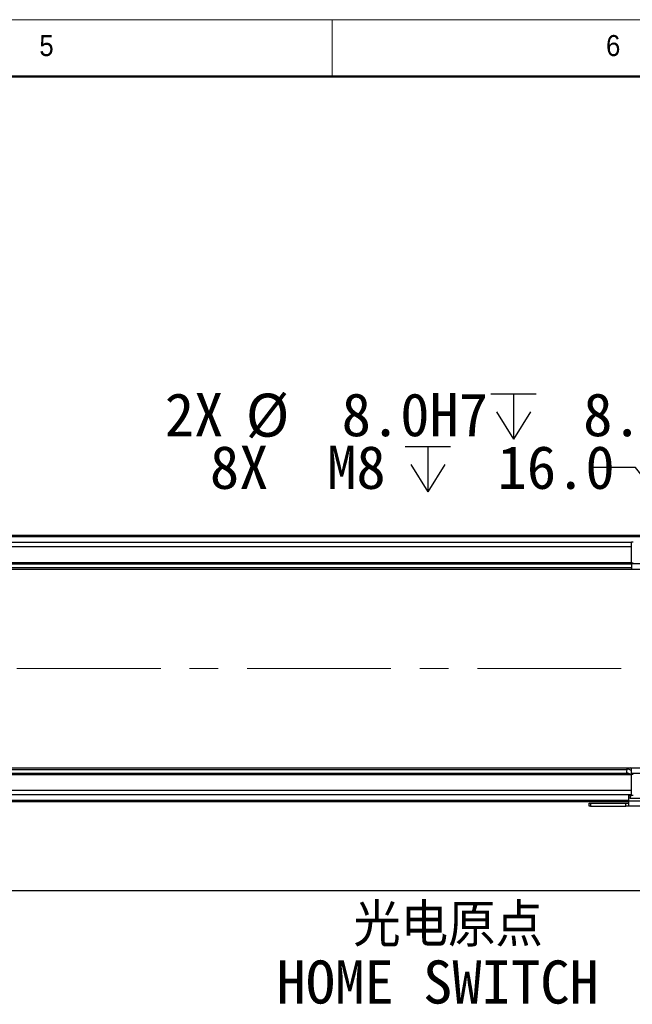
# Model space of a CAD drawing. Header units: millimetres. Extents: x 40 to 3331, y 40 to 2336.
# Tile 10 of 12: x 1859 to 2292, y 1641 to 2336. Entities that reach past the tile are written whole.
import ezdxf

# ---------------------------------------------------------------- set-up
doc = ezdxf.new("R2010")
doc.units = ezdxf.units.MM
doc.header["$LTSCALE"] = 8
doc.linetypes.add('CENTERX2', pattern=[20.32, 12.7, -2.54, 2.54, -2.54])
doc.layers.add('DIMNS', color=7, linetype='Continuous')
doc.styles.add('SLDTEXTSTYLE0', font='Gothic.ttf', dxfattribs={"width": 0.913})
doc.styles.add('SLDTEXTSTYLE7', font='txt')
doc.styles.add('SLDTEXTSTYLE8', font='txt', dxfattribs={"bigfont": 'bigfont'})
doc.dimstyles.new('SLDDIMSTYLE1', dxfattribs={"dimtxt": 30.4, "dimasz": 16, "dimexe": 0, "dimexo": 0.0625, "dimgap": 7.6, "dimtad": 2, "dimdec": 1, "dimrnd": 1e-09, "dimzin": 4, "dimdsep": 46, "dimtxsty": 'SLDTEXTSTYLE7', "dimsah": 1, "dimcen": 0.09, "dimadec": 0, "dimazin": 1, "dimtfac": 1, "dimtdec": 1, "dimtofl": 0, "dimtmove": 0, "dimatfit": 3, "dimfxl": 0, "dimfrac": 2, "dimtolj": 1, "dimtzin": 12, "dimarcsym": 0})
doc.dimstyles.new('SLDDIMSTYLE5', dxfattribs={"dimtxt": 30.4, "dimasz": 16, "dimexe": 0, "dimexo": 0.0625, "dimgap": 7.6, "dimtad": 0, "dimtih": 1, "dimtoh": 1, "dimdec": 1, "dimrnd": 1e-09, "dimzin": 4, "dimdsep": 46, "dimtxsty": 'SLDTEXTSTYLE7', "dimsah": 1, "dimcen": 0, "dimadec": 0, "dimazin": 1, "dimtfac": 1, "dimtdec": 1, "dimtofl": 0, "dimtmove": 0, "dimatfit": 3, "dimfxl": 0, "dimfrac": 2, "dimtolj": 1, "dimtzin": 12, "dimarcsym": 0})
doc.dimstyles.new('SLDDIMSTYLE6', dxfattribs={"dimtxt": 30.4, "dimasz": 16, "dimexe": 0, "dimexo": 0.0625, "dimgap": 7.6, "dimtad": 0, "dimtih": 1, "dimtoh": 1, "dimdec": 6, "dimrnd": 1e-09, "dimzin": 12, "dimdsep": 46, "dimtxsty": 'SLDTEXTSTYLE7', "dimsah": 1, "dimcen": 0, "dimadec": 0, "dimazin": 3, "dimtfac": 1, "dimtdec": 1, "dimtofl": 0, "dimtmove": 0, "dimatfit": 3, "dimfxl": 0, "dimfrac": 2, "dimtolj": 1, "dimtzin": 12, "dimarcsym": 0})

# ---------------------------------------------------------------- blocks, each defined once
blk = doc.blocks.new('SW_SYMBOL_HOLE_DEPTH')
at = {"layer": 'DIMNS', "color": 0}
for p, q in [((0, 7000), (6400, 7000)), ((3200, 7000), (3200, 600)), ((800, 4440), (3200, 600)), ((5600, 4440), (3200, 600))]:
    blk.add_line(p, q, dxfattribs=at)
blk = doc.blocks.new('_D_16')
at = {"layer": 'DIMNS'}
for p, q in [((2332.5, 2057.13), (2300.5, 2057.13)), ((2413.73, 1963.55), (2332.5, 2057.13))]:
    blk.add_line(p, q, dxfattribs=at)
blk.add_solid([(2413.73, 1963.55), (2405.05, 1977.2), (2401.43, 1974.06)], dxfattribs=at)
at = {"layer": 'DIMNS', "xscale": 0.004985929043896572, "yscale": 0.004985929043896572, "zscale": 0.004985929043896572}
blk.add_blockref('SW_SYMBOL_HOLE_DEPTH', (2191.99, 2037.01), dxfattribs=at)
at = {"layer": 'DIMNS', "char_height": 30.4, "attachment_point": 1, "style": 'SLDTEXTSTYLE7'}
for s, insert in [('2X ', (1961.86, 2072.45)), ('%%c', (2019.03, 2072.15)), (' 8.0H7 ', (2066, 2072.45)), (' 8.0', (2236.49, 2072.45))]:
    blk.add_mtext(s, dxfattribs=dict(at, insert=insert))
blk = doc.blocks.new('_D_21')
at = {"layer": 'DIMNS'}
for p, q in [((2293.99, 2019.97), (2261.99, 2019.97)), ((2339.23, 1963.19), (2293.99, 2019.97))]:
    blk.add_line(p, q, dxfattribs=at)
blk.add_solid([(2339.23, 1963.19), (2331.14, 1977.2), (2327.38, 1974.21)], dxfattribs=at)
at = {"layer": 'DIMNS', "xscale": 0.004985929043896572, "yscale": 0.004985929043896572, "zscale": 0.004985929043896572}
blk.add_blockref('SW_SYMBOL_HOLE_DEPTH', (2131.53, 1999.85), dxfattribs=at)
at = {"layer": 'DIMNS', "char_height": 30.4, "attachment_point": 1, "style": 'SLDTEXTSTYLE7'}
for s, insert in [('8X  M8 ', (1993.68, 2035.29)), (' 16.0', (2176.03, 2035.29))]:
    blk.add_mtext(s, dxfattribs=dict(at, insert=insert))
blk = doc.blocks.new('_D_22')
at = {"layer": 'DIMNS'}
for p, q in [((436.35, 1729.12), (436.35, 1713.41)), ((2416.35, 1727.57), (2416.35, 1713.41)), ((436.35, 1721.41), (2416.35, 1721.41))]:
    blk.add_line(p, q, dxfattribs=at)
for points in [[(436.35, 1721.41), (452.35, 1719.01), (452.35, 1723.81)], [(2416.35, 1721.41), (2400.35, 1723.81), (2400.35, 1719.01)]]:
    blk.add_solid(points, dxfattribs=at)
at = {"layer": 'DIMNS', "insert": (1394.05, 1761.3), "char_height": 30.4, "attachment_point": 1, "style": 'SLDTEXTSTYLE7'}
blk.add_mtext('1980.0', dxfattribs=at)
blk = doc.blocks.new('SW_NOTE_6')
at = {"layer": 'DIMNS', "color": 0, "char_height": 30.4, "attachment_point": 1}
for s, insert, style in [('  光电原点', (-277.14, 55.18), 'SLDTEXTSTYLE8'), ('HOME SWITCH', (-277.14, 14.98), 'SLDTEXTSTYLE7')]:
    blk.add_mtext(s, dxfattribs=dict(at, insert=insert, style=style))

msp = doc.modelspace()

# ---------------------------------------------------------------- linework, layer by layer
at = {"color": 7, "linetype": 'Continuous', "lineweight": 18}
for p, q in [((3320, 2336), (40, 2336)), ((2080, 2296), (2080, 2336)), ((80, 2296), (3280, 2296))]:
    msp.add_line(p, q, dxfattribs=at)
at = {"color": 7, "linetype": 'Continuous', "lineweight": 50}
msp.add_line((3280, 2296), (80, 2296), dxfattribs=at)
at = {"color": 7, "linetype": 'Continuous', "lineweight": 25}
for p, q in [((2326.8487424, 1972.0266006), (525.8486838, 1972.0266006)), ((525.8486838, 1971.8266047), (2326.8487424, 1971.8266047)), ((525.8486838, 1971.6266013), (2326.8487424, 1971.6266013)), ((525.8486838, 1971.5266071), (2326.8487424, 1971.5266071)), ((2291.3486929, 1967.0266054), (561.3486738, 1967.0266054)), ((2291.3486929, 1952.5266058), (2291.3486929, 1967.5266064)), ((2291.3486929, 1967.5266064), (2292.3487396, 1967.5266064)), ((561.3486738, 1953.0266068), (2291.3486929, 1953.0266068)), ((2291.3486929, 1952.596604), (562.8335447, 1952.596604)), ((2559.8486633, 1948.0266042), (292.8487033, 1948.0266042)), ((563.5992558, 1952.0225145), (2291.3486929, 1952.0225145)), ((2291.3486929, 1949.2446921), (564.8029716, 1949.2446921)), ((2292.3487396, 1952.5266058), (2291.3486929, 1952.5266058)), ((2291.3486929, 1952.5266058), (2291.3486929, 1952.0266048)), ((2403.9486618, 1952.0266048), (2291.3486929, 1952.0266048)), ((2291.3486929, 1952.0266048), (2291.3486929, 1948.0266042)), ((292.8487033, 1808.0266036), (2559.8486633, 1808.0266036)), ((561.3486738, 1806.8085156), (2287.8943653, 1806.8085156)), ((2287.9464597, 1807.5525827), (2287.7486915, 1804.7244317)), ((2291.3486929, 1804.0266029), (2291.3486929, 1808.0266036)), ((2289.0981407, 1804.0306933), (561.3486738, 1804.0306933)), ((2289.8638219, 1803.4566037), (561.3486738, 1803.4566037)), ((2291.3486929, 1803.0266009), (561.3486738, 1803.0266009)), ((2541.3486929, 1804.0266029), (2291.3486929, 1804.0266029)), ((2291.3486929, 1804.0266029), (2291.3486929, 1803.5266019)), ((2291.3486929, 1788.5266013), (2291.3486929, 1803.5266019)), ((2291.3486929, 1803.5266019), (2292.3487396, 1803.5266019)), ((2291.3486929, 1789.0266023), (561.3486738, 1789.0266023)), ((2289.3487186, 1786.5266047), (2289.3487186, 1788.5266013)), ((2289.3487186, 1788.5266013), (2290.3486461, 1788.5266013)), ((2290.3486461, 1786.5266047), (2289.3487186, 1786.5266047)), ((2289.3487186, 1784.6932701), (2289.3487186, 1786.5266047)), ((2290.3486461, 1788.5266013), (2290.3486461, 1786.5266047)), ((2290.3486461, 1788.5266013), (2291.3486929, 1788.5266013)), ((2290.3486461, 1786.5266047), (2323.3486385, 1786.5266047)), ((2292.3487396, 1788.5266013), (2291.3486929, 1788.5266013)), ((2289.3487186, 1784.0266071), (568.3486731, 1784.0266071)), ((2261.3487215, 1781.026601), (2261.3487215, 1783.0266051)), ((2261.3487215, 1783.0266051), (2262.348649, 1783.0266051)), ((2262.348649, 1781.026601), (2261.3487215, 1781.026601)), ((2262.348649, 1783.0266051), (2262.348649, 1781.026601)), ((2262.348649, 1783.0266051), (2287.3486251, 1783.0266051)), ((2262.348649, 1781.026601), (2287.3486251, 1781.026601)), ((2287.3486251, 1781.026601), (2287.3486251, 1783.0266051)), ((2287.3486251, 1783.0266051), (2289.3487186, 1783.0266051)), ((2289.3487186, 1781.026601), (2287.3486251, 1781.026601)), ((2289.3487186, 1784.6932701), (2324.3486852, 1784.6932701)), ((2289.3487186, 1781.026601), (2289.3487186, 1784.6932701)), ((2324.3486852, 1781.026601), (2289.3487186, 1781.026601))]:
    msp.add_line(p, q, dxfattribs=at)
at = {"color": 8, "linetype": 'Continuous', "lineweight": 25}
for p, q in [((2326.8487424, 1971.0266061), (525.8486838, 1971.0266061)), ((2291.3486929, 1964.0266068), (561.3486738, 1964.0266068)), ((2291.3486929, 1792.0266009), (561.3486738, 1792.0266009)), ((2289.3487186, 1785.0266017), (568.3486731, 1785.0266017))]:
    msp.add_line(p, q, dxfattribs=at)
at = {"color": 7, "linetype": 'Continuous', "lineweight": 25, "flags": 128}
for points in [[(2287.9464597, 1807.5525827), (2288.1121606, 1807.485602), (2288.5916204, 1807.2919167), (2289.3326254, 1806.9925226), (2290.2550668, 1806.619852), (2291.2588091, 1806.2142945), (2291.3486929, 1806.1779804)], [(2287.7486915, 1804.7244317), (2287.9197569, 1804.6553127), (2288.4069652, 1804.4584758), (2289.1360492, 1804.1638948), (2289.9961443, 1803.8164146), (2290.8561201, 1803.4689344), (2291.3486929, 1803.2699294)]]:
    msp.add_lwpolyline(points, dxfattribs=at)
at = {"color": 8, "linetype": 'Continuous', "lineweight": 25, "flags": 128}
msp.add_lwpolyline([(2291.3486929, 1807.739406), (2291.0710544, 1807.8515894), (2290.6378479, 1808.0266036)], dxfattribs=at)
at = {"color": 7, "linetype": 'Continuous', "lineweight": 25}
for centre, radius, start, end in [((2291.0061377, 1806.3163806), 3.3, 148.7850945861, 158.0000000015), ((2290.5343207, 1805.1485925), 1.82, 210.1224828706, 285.8673084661)]:
    msp.add_arc(centre, radius, start, end, dxfattribs=at)
at = {"layer": 'DIMNS', "linetype": 'CENTERX2', "lineweight": 18}
msp.add_line((2609.1958361, 1878.026604), (234.195054, 1878.026604), dxfattribs=at)

# ---------------------------------------------------------------- block references
at = {"layer": 'DIMNS'}
msp.add_blockref('SW_NOTE_6', (2317.8838676, 1657.1044452), dxfattribs=at)

# ---------------------------------------------------------------- texts
at = {"color": 7, "linetype": 'Continuous', "lineweight": 0, "char_height": 14.8166667, "attachment_point": 1, "style": 'SLDTEXTSTYLE0'}
for s, insert in [('5', (1873.3333333, 2325.1704848)), ('6', (2273.3333333, 2325.1704848))]:
    msp.add_mtext(s, dxfattribs=dict(at, insert=insert))

# ---------------------------------------------------------------- dimensions: what is measured, and where the dimension line sits
at = {"layer": 'DIMNS'}
dim = msp.add_diameter_dim_2p(p1=(2418.9706994, 1957.5058373), p2=(2413.7266672, 1963.5473707), text='2X <>H7 {\\fGDT;x} 8.0\\P', dimstyle='SLDDIMSTYLE5', dxfattribs=at)
dim.commit()
dim.dimension.update_dxf_attribs({"geometry": '_D_16', "text_midpoint": (2131.1772503, 2057.1317152), "dimtype": 163})
dim = msp.add_diameter_dim_2p(p1=(2343.4671477, 1957.8672604), p2=(2339.2302189, 1963.1859476), text='8X  M8 {\\fGDT;x} 16.0\\P', dimstyle='SLDDIMSTYLE6', override={"dimpost": '<>'}, dxfattribs=at)
dim.commit()
dim.dimension.update_dxf_attribs({"geometry": '_D_21', "text_midpoint": (2127.8354609, 2019.9711679), "dimtype": 163})
dim = msp.add_linear_dim(base=(2416.3486833, 1721.4090672), p1=(436.3486833, 1739.280143), p2=(2416.3486833, 1737.726604), dimstyle='SLDDIMSTYLE1', dxfattribs=at)
dim.commit()
dim.dimension.update_dxf_attribs({"geometry": '_D_22', "text_midpoint": (1453.4601504, 1721.4090672), "dimtype": 160})

doc.saveas('drawing.dxf')
